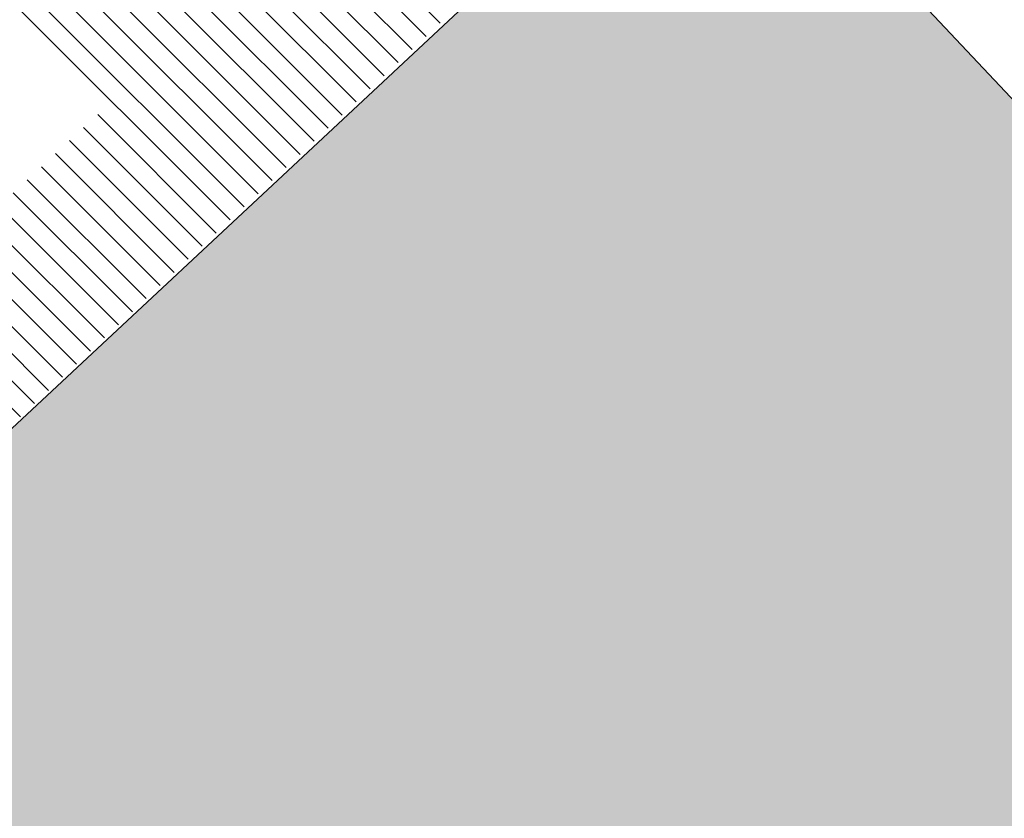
# Model space of a CAD drawing. Header units: millimetres. Extents: x 4385 to 11928, y 17253 to 36963.
# Tile 84 of 256: x 6062 to 6078, y 18487 to 18500. Entities that reach past the tile are written whole.
import ezdxf

# ---------------------------------------------------------------- set-up
doc = ezdxf.new("R2010")
doc.units = ezdxf.units.MM
doc.layers.add('ГП_здан_сущ', color=7, linetype='Continuous')
doc.layers.add('ГП_здан_сущ_штриховка', color=253, linetype='Continuous', lineweight=0, true_color=0x828282)
doc.layers.add('ГП_тротуары_штриховка_сущ', color=7, linetype='Continuous', lineweight=0, true_color=0xba8573, transparency=0.6)

msp = doc.modelspace()

# ---------------------------------------------------------------- hatches: boundary and pattern name
at = {"layer": 'ГП_здан_сущ_штриховка', "linetype": 'Continuous'}
msp.add_hatch(color=256, dxfattribs=at).paths.add_polyline_path([(6073.075, 18504.094), (6038.007, 18471.345), (6049.004, 18459.05), (6057.103, 18466.29), (6054.796, 18468.72), (6072.696, 18485.215), (6086.274, 18470.425), (6083.953, 18468.037), (6091.286, 18460.495), (6103.405, 18471.895)])
at = {"layer": 'ГП_тротуары_штриховка_сущ'}
h = msp.add_hatch(dxfattribs=at)
h.set_pattern_fill('ANSI31', color=256, scale=0.1, angle=90)
h.paths.add_polyline_path([(6064.182, 18510.482), (6057.601, 18504.322), (6035.841, 18483.587), (6037.708, 18482.095), (6039.507, 18483.679), (6042.41, 18486.503), (6059.365, 18502.659), (6063.082, 18498.628), (6060.035, 18495.81), (6059.824, 18491.77), (6065.224, 18496.834), (6067.529, 18498.995), (6073.216, 18504.329), (6074.254, 18505.261), (6074.292, 18505.295), (6066.758, 18512.948)])

# ---------------------------------------------------------------- linework, layer by layer
at = {"layer": 'ГП_здан_сущ'}
msp.add_lwpolyline([(6073.075, 18504.094), (6038.007, 18471.345), (6049.004, 18459.05), (6057.103, 18466.29), (6054.796, 18468.72), (6072.696, 18485.215), (6086.274, 18470.425), (6083.953, 18468.037), (6091.286, 18460.495), (6103.405, 18471.895)], close=True, dxfattribs=at)

doc.saveas('drawing.dxf')
